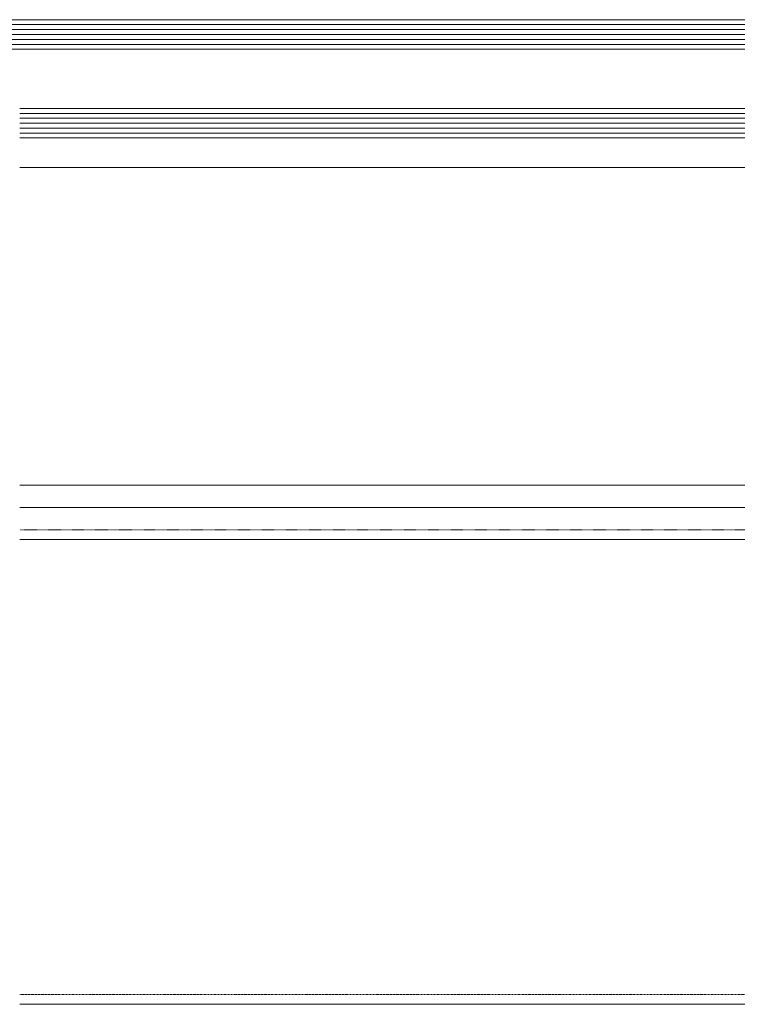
# Model space of a CAD drawing. Header units: millimetres. Extents: x -158258 to 126254, y -16359 to 60195.
# Tile 132 of 173: x -137564 to -137418, y 20779 to 20979. Entities that reach past the tile are written whole.
import ezdxf

# ---------------------------------------------------------------- set-up
doc = ezdxf.new("R2010")
doc.units = ezdxf.units.MM
doc.header["$LTSCALE"] = 0.1
doc.header["$MEASUREMENT"] = 0
doc.linetypes.add('HIDDEN', pattern=[0.375, 0.25, -0.125])
doc.layers.add('3_Hatch', color=8, linetype='Continuous', lineweight=0)
doc.layers.add('4. Glass', color=140, linetype='Continuous', lineweight=15)

# ---------------------------------------------------------------- blocks, each defined once
blk = doc.blocks.new('*U1022')
at = {"layer": '3_Hatch'}
for p, q in [((29.98959486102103, 199.7765712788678), (1149.999999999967, 199.7765712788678)), ((28.3994199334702, 105.4719347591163), (1149.999999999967, 105.4719347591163)), ((30.02557468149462, 98.96775415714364), (1149.999999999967, 98.96775415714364)), ((29.50582501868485, 94.41162153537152), (1149.999999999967, 94.41162153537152)), ((29.55627525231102, 30.00685215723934), (1149.999999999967, 30.00685215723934))]:
    blk.add_line(p, q, dxfattribs=at)
at = {"layer": '3_Hatch', "linetype": 'HIDDEN', "ltscale": 5}
blk.add_line((29.98959486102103, 197.7849324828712), (1149.999999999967, 197.7849324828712), dxfattribs=at)
at = {"layer": '3_Hatch', "linetype": 'HIDDEN'}
blk.add_line((30.02557381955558, 103.4802959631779), (1149.999999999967, 103.4802959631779), dxfattribs=at)
at = {"layer": '3_Hatch', "color": 203}
for p, q in [((1149.999999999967, 22.99999530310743, 0.002344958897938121), (7.482767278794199, 22.99999526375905)), ((1149.999999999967, 21.99999530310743, 0.002344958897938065), (7.482767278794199, 21.99999526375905)), ((1149.999999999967, 20.99999530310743, 0.002344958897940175), (7.482767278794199, 20.99999526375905)), ((1149.999999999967, 19.99999530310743, 0.002344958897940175), (7.482767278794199, 19.99999526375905)), ((1149.999999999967, 18.99999530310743, 0.002344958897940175), (7.482767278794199, 18.99999526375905)), ((1149.999999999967, 5.000000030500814, 0.002344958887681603), (7.482767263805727, 4.999999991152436)), ((1149.999999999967, 4.000000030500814, 0.002344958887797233), (7.482767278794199, 3.999999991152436)), ((1149.999999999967, 3.000000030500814, 0.002344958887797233), (7.482767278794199, 2.999999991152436)), ((1149.999999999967, 2.000000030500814, 0.002344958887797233), (7.482767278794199, 1.999999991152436)), ((1149.999999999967, 1.000000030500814, 0.002344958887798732), (7.482767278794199, 0.9999999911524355))]:
    blk.add_line(p, q, dxfattribs=at)
at = {"layer": '4. Glass'}
for points in [[(1149.999999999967, 17.99999530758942), (8.482767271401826, 17.99999527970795), (7.482767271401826, 18.99999527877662), (7.482767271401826, 22.99999527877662), (8.48276724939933, 23.99999526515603), (1149.999999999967, 23.99999530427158)], [(1149.999999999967, 3.166496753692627e-08), (8.482767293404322, -7.450580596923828e-09)]]:
    blk.add_lwpolyline(points, dxfattribs=at)
at = {"layer": '4. Glass', "elevation": 0.003052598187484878}
blk.add_lwpolyline([(8.4827672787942, 7.101334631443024e-09), (7.482767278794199, 1.000000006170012), (7.482767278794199, 5.000000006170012), (8.482767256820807, 5.999999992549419), (1149.999999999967, 6.000000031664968)], dxfattribs=at)
blk = doc.blocks.new('*U1021')
at = {"layer": '3_Hatch', "color": 203}
for p, q in [((-100, 5.000000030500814, 0.002344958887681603), (-7.482767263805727, 4.999999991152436)), ((-100, 4.000000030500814, 0.002344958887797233), (-7.482767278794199, 3.999999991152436)), ((-100, 3.000000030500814, 0.002344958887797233), (-7.482767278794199, 2.999999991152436)), ((-100, 2.000000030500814, 0.002344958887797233), (-7.482767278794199, 1.999999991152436)), ((-100, 1.000000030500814, 0.002344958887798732), (-7.482767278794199, 0.9999999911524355))]:
    blk.add_line(p, q, dxfattribs=at)
at = {"layer": '4. Glass'}
blk.add_lwpolyline([(-100, 3.166496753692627e-08), (-8.4827672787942, 7.101334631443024e-09), (-7.482767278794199, 1.000000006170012), (-7.482767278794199, 5.000000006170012), (-8.482767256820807, 5.999999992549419), (-100, 6.000000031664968)], dxfattribs=at)

msp = doc.modelspace()

# ---------------------------------------------------------------- block references
at = {"layer": '3_Hatch', "transparency": 33554687, "rotation": 179.9999999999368}
for name, p in [('*U1021', (-137663.9469638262, 20978.95285302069)), ('*U1022', (-136413.9469638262, 20978.95285302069))]:
    msp.add_blockref(name, p, dxfattribs=at)

doc.saveas('drawing.dxf')
